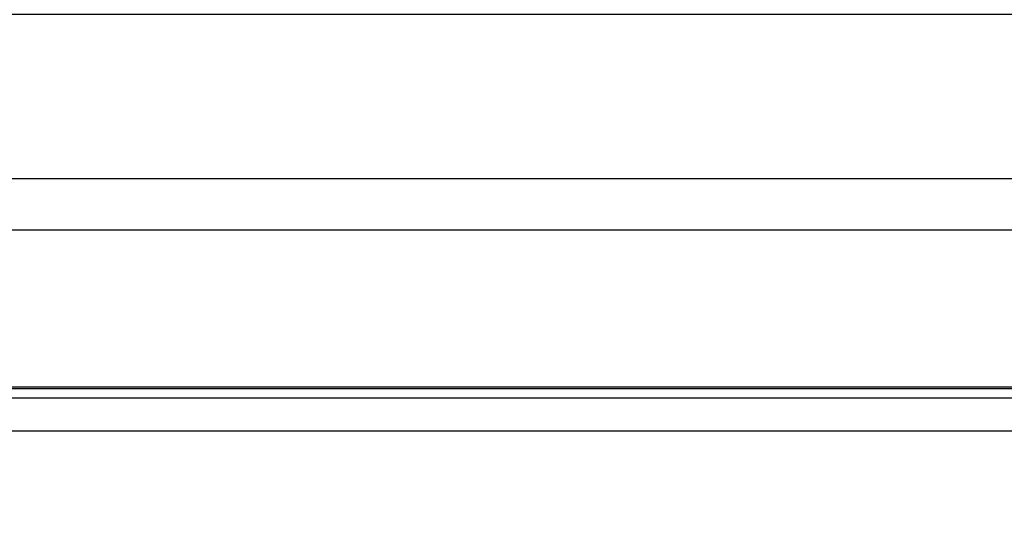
# Model space of a CAD drawing. Extents: x -558982 to 5119495, y -5290134 to 97908.
# Tile 38 of 256: x -477758 to -476427, y -24036 to -23348. Entities that reach past the tile are written whole.
import ezdxf

# ---------------------------------------------------------------- set-up
doc = ezdxf.new("R2010")
doc.units = 0
doc.header["$MEASUREMENT"] = 0
doc.layers.get('0').update_dxf_attribs({"color": 252})
doc.layers.add('50', color=7, linetype='Continuous')

# ---------------------------------------------------------------- blocks, each defined once
blk = doc.blocks.new('*U1040')
at = {"layer": '50', "color": 7}
for points in [[(391.762235, -435.77199), (55.98194, -435.77199), (55.98194, -385.150219), (391.762235, -385.150219), (391.762235, -435.77199)], [(55.98194, -414.285013), (391.762235, -414.285013), (391.762235, -407.405155), (55.98194, -407.405155), (55.98194, -414.285013)], [(59.825943, -728.385739), (387.918232, -728.385739), (387.918232, -441.457538), (59.825943, -441.457538), (59.825943, -728.385739)]]:
    blk.add_lwpolyline(points, dxfattribs=at)
blk = doc.blocks.new('*U1057')
at = {"layer": '50', "color": 7}
for points in [[(64.001505, -435.499232), (383.999821, -435.499232)], [(379.969373, -436.990132), (67.968952, -436.990132)], [(379.969373, -436.990132), (67.968952, -436.990132)], [(379.969373, -436.990132), (67.968952, -436.990132)]]:
    blk.add_lwpolyline(points, dxfattribs=at)

msp = doc.modelspace()

# ---------------------------------------------------------------- block references
at = {"xscale": 10, "yscale": 10, "zscale": 10}
for name in ['*U1040', '*U1057']:
    msp.add_blockref(name, (-479682.3, -19489.1), dxfattribs=at)

doc.saveas('drawing.dxf')
